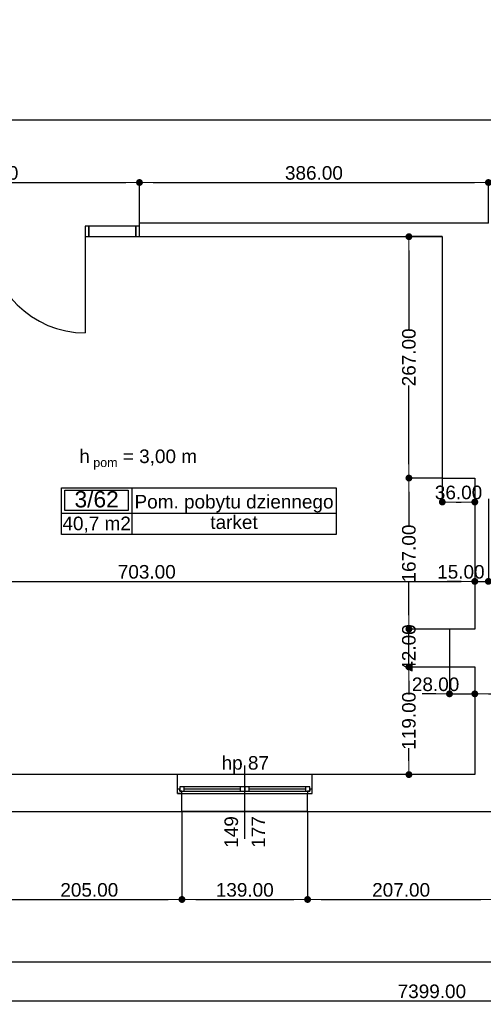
# Model space of a CAD drawing. Header units: millimetres. Extents: x -175445 to -20415, y -559200 to 231527.
# Tile 162 of 256: x -114806 to -109677, y -116408 to -105517. Entities that reach past the tile are written whole.
import ezdxf
from ezdxf.enums import TextEntityAlignment as Align

# ---------------------------------------------------------------- set-up
doc = ezdxf.new("R2010")
doc.units = ezdxf.units.MM
doc.header["$MEASUREMENT"] = 0
for name, color, linetype in [('Drzwi', 7, 'Continuous'), ('Obiekt', 7, 'Continuous'), ('Okno', 7, 'Continuous'), ('Płaszczyzna odcinająca', 7, 'Continuous'), ('Strefa', 7, 'Continuous'), ('Strop', 7, 'Continuous'), ('Słup', 7, 'Continuous'), ('Tekst', 7, 'Continuous'), ('Wymiary', 63, 'Continuous'), ('Ściana', 7, 'Continuous')]:
    doc.layers.add(name, color=color, linetype=linetype)
doc.styles.add('Arial', font='txt')
doc.styles.add('Times new roman', font='txt')
doc.dimstyles.new('GENERATED_STYLE__1', dxfattribs={"dimtxt": 150, "dimasz": 152, "dimexe": 0.18, "dimexo": 0, "dimgap": 0.09, "dimtad": 1, "dimtih": 1, "dimtoh": 1, "dimlfac": 0.1, "dimzin": 0, "dimdsep": 46, "dimtxsty": 'Arial', "dimblk": 'ARROWHEAD_11', "dimblk1": 'ARROWHEAD_11', "dimblk2": 'ARROWHEAD_11', "dimcen": 0.09, "dimclrd": 114, "dimclre": 114, "dimclrt": 114, "dimazin": 0, "dimtfac": 1, "dimtdec": 4, "dimtmove": 0, "dimatfit": 3, "dimfxl": 1, "dimtolj": 1, "dimtzin": 0, "dimarcsym": 0})
doc.dimstyles.new('GENERATED_STYLE__3', dxfattribs={"dimtxt": 150, "dimasz": 152, "dimexe": 0.18, "dimexo": 0, "dimgap": 0.09, "dimtad": 1, "dimlfac": 0.1, "dimzin": 0, "dimdsep": 46, "dimtxsty": 'Arial', "dimblk": 'ARROWHEAD_11', "dimblk1": 'ARROWHEAD_11', "dimblk2": 'ARROWHEAD_11', "dimcen": 0.09, "dimclrd": 114, "dimclre": 114, "dimclrt": 114, "dimazin": 0, "dimtfac": 1, "dimtdec": 4, "dimtmove": 2, "dimatfit": 3, "dimfxl": 1, "dimtolj": 1, "dimtzin": 0, "dimarcsym": 0})

# ---------------------------------------------------------------- blocks, each defined once
blk = doc.blocks.new('Pom. pobytu dziennego_3_62_64', base_point=(-107872, 17939))
at = {"layer": 'Strefa'}
for p, q in [((-108651, 18222), (-105612, 18222)), ((-108651, 17704), (-108651, 18222)), ((-108613, 18196), (-107911, 18196)), ((-108613, 17970), (-108613, 18196)), ((-107911, 18196), (-107911, 17970)), ((-107872, 18222), (-107872, 17704)), ((-105612, 18222), (-105612, 17704)), ((-107911, 17970), (-108613, 17970)), ((-108651, 17939), (-105612, 17939)), ((-105612, 17704), (-108651, 17704))]:
    blk.add_line(p, q, dxfattribs=at)
at = {"layer": 'Strefa', "style": 'Arial'}
for tag, height, p in [('ROOM_NUMBER', 180, (-108262, 18094)), ('ROOM_NAME', 150, (-106742, 18068)), ('ROOM_CALC_AREA', 150, (-108262, 17827)), ('floor_f', 150, (-106742, 17841))]:
    blk.add_attdef(tag, text='', height=height, dxfattribs=at).set_placement(p, align=Align.MIDDLE_CENTER)
blk = doc.blocks.new('ARROWHEAD_11')
at = {"color": 0, "linetype": 'Continuous', "lineweight": 0}
blk.add_line((0, 0), (-1, 0), dxfattribs=at)
at = {"color": 0, "linetype": 'Continuous', "lineweight": 0, "const_width": 0.25, "flags": 128}
blk.add_lwpolyline([(-0.125, 0, 1), (0.125, 0, 1)], format="xyb", close=True, dxfattribs=at)
blk = doc.blocks.new('*D3246')
at = {"layer": 'Defpoints', "color": 0}
for p in [(-110500, -112677), (-110051, -112677), (-109771, -113867)]:
    blk.add_point(p, dxfattribs=at)
at = {"layer": 'Wymiary', "color": 114, "lineweight": -2}
for p, q in [((-110051, -112677), (-110500, -112677)), ((-110500, -112829), (-110500, -112967)), ((-110500, -113715), (-110500, -113576)), ((-109771, -113867), (-110500, -113867))]:
    blk.add_line(p, q, dxfattribs=at)
at = {"layer": 'Wymiary', "color": 114, "lineweight": -2, "xscale": 152, "yscale": 152, "zscale": 152}
for p, rotation in [((-110500, -112677), 90), ((-110500, -113867), 270)]:
    blk.add_blockref('ARROWHEAD_11', p, dxfattribs=dict(at, rotation=rotation))
at = {"layer": 'Wymiary', "color": 114, "lineweight": 13, "insert": (-110500, -113272), "char_height": 150, "attachment_point": 5, "rotation": 90, "style": 'Arial'}
blk.add_mtext('\\A1;119.00', dxfattribs=at)
blk = doc.blocks.new('*D3247')
at = {"layer": 'Defpoints', "color": 0}
for p in [(-110500, -112257), (-110051, -112257), (-110051, -112677)]:
    blk.add_point(p, dxfattribs=at)
at = {"layer": 'Wymiary', "color": 114, "lineweight": -2}
for p, q in [((-110500, -112105), (-110500, -111953)), ((-110051, -112257), (-110500, -112257)), ((-110500, -112677), (-110500, -112257)), ((-110051, -112677), (-110500, -112677)), ((-110500, -112829), (-110500, -112981))]:
    blk.add_line(p, q, dxfattribs=at)
at = {"layer": 'Wymiary', "color": 114, "lineweight": -2, "xscale": 152, "yscale": 152, "zscale": 152}
for p, rotation in [((-110500, -112257), 270), ((-110500, -112677), 90)]:
    blk.add_blockref('ARROWHEAD_11', p, dxfattribs=dict(at, rotation=rotation))
at = {"layer": 'Wymiary', "color": 114, "lineweight": 13, "insert": (-110500, -112467), "char_height": 150, "attachment_point": 5, "rotation": 90, "style": 'Arial'}
blk.add_mtext('\\A1;42.00', dxfattribs=at)
blk = doc.blocks.new('*D3248')
at = {"layer": 'Defpoints', "color": 0}
for p in [(-110500, -110587), (-110131, -110587), (-110051, -112257)]:
    blk.add_point(p, dxfattribs=at)
at = {"layer": 'Wymiary', "color": 114, "lineweight": -2}
for p, q in [((-110131, -110587), (-110500, -110587)), ((-110500, -110739), (-110500, -111117)), ((-110500, -112105), (-110500, -111726)), ((-110051, -112257), (-110500, -112257))]:
    blk.add_line(p, q, dxfattribs=at)
at = {"layer": 'Wymiary', "color": 114, "lineweight": -2, "xscale": 152, "yscale": 152, "zscale": 152}
for p, rotation in [((-110500, -110587), 90), ((-110500, -112257), 270)]:
    blk.add_blockref('ARROWHEAD_11', p, dxfattribs=dict(at, rotation=rotation))
at = {"layer": 'Wymiary', "color": 114, "lineweight": 13, "insert": (-110500, -111422), "char_height": 150, "attachment_point": 5, "rotation": 90, "style": 'Arial'}
blk.add_mtext('\\A1;167.00', dxfattribs=at)
blk = doc.blocks.new('*D3249')
at = {"layer": 'Defpoints', "color": 0}
for p in [(-110500, -107917), (-110131, -107917), (-110131, -110587)]:
    blk.add_point(p, dxfattribs=at)
at = {"layer": 'Wymiary', "color": 114, "lineweight": -2}
for p, q in [((-110131, -107917), (-110500, -107917)), ((-110500, -108069), (-110500, -108939)), ((-110500, -110435), (-110500, -109564)), ((-110131, -110587), (-110500, -110587))]:
    blk.add_line(p, q, dxfattribs=at)
at = {"layer": 'Wymiary', "color": 114, "lineweight": -2, "xscale": 152, "yscale": 152, "zscale": 152}
for p, rotation in [((-110500, -107917), 90), ((-110500, -110587), 270)]:
    blk.add_blockref('ARROWHEAD_11', p, dxfattribs=dict(at, rotation=rotation))
at = {"layer": 'Wymiary', "color": 114, "lineweight": 13, "insert": (-110500, -109252), "char_height": 150, "attachment_point": 5, "rotation": 90, "style": 'Arial'}
blk.add_mtext('\\A1;267.00', dxfattribs=at)
blk = doc.blocks.new('*D3251')
at = {"layer": 'Defpoints', "color": 0}
for p in [(-110051, -112677), (-109771, -112677), (-109771, -112974)]:
    blk.add_point(p, dxfattribs=at)
at = {"layer": 'Wymiary', "color": 114, "lineweight": -2}
for p, q in [((-110051, -112677), (-110051, -112974)), ((-109771, -112677), (-109771, -112974)), ((-110203, -112974), (-110355, -112974)), ((-110051, -112974), (-109771, -112974)), ((-109619, -112974), (-109467, -112974))]:
    blk.add_line(p, q, dxfattribs=at)
at = {"layer": 'Wymiary', "color": 114, "lineweight": -2, "xscale": 152, "yscale": 152, "zscale": 152}
blk.add_blockref('ARROWHEAD_11', (-110051, -112974), dxfattribs=at)
at = {"layer": 'Wymiary', "color": 114, "lineweight": -2, "xscale": 152, "yscale": 152, "zscale": 152, "rotation": 180}
blk.add_blockref('ARROWHEAD_11', (-109771, -112974), dxfattribs=at)
at = {"layer": 'Wymiary', "color": 114, "lineweight": 13, "insert": (-110205, -112869), "char_height": 150, "attachment_point": 5, "style": 'Arial'}
blk.add_mtext('\\A1;28.00', dxfattribs=at)
blk = doc.blocks.new('*D3252')
at = {"layer": 'Defpoints', "color": 0}
for p in [(-110131, -110587), (-109771, -110587), (-109771, -110852)]:
    blk.add_point(p, dxfattribs=at)
at = {"layer": 'Wymiary', "color": 114, "lineweight": -2}
for p, q in [((-110131, -110587), (-110131, -110852)), ((-109771, -110587), (-109771, -110852)), ((-109979, -110852), (-109923, -110852))]:
    blk.add_line(p, q, dxfattribs=at)
at = {"layer": 'Wymiary', "color": 114, "lineweight": -2, "xscale": 152, "yscale": 152, "zscale": 152, "rotation": 180}
blk.add_blockref('ARROWHEAD_11', (-110131, -110852), dxfattribs=at)
at = {"layer": 'Wymiary', "color": 114, "lineweight": -2, "xscale": 152, "yscale": 152, "zscale": 152}
blk.add_blockref('ARROWHEAD_11', (-109771, -110852), dxfattribs=at)
at = {"layer": 'Wymiary', "color": 114, "lineweight": 13, "insert": (-109951, -110747), "char_height": 150, "attachment_point": 5, "style": 'Arial'}
blk.add_mtext('\\A1;36.00', dxfattribs=at)
blk = doc.blocks.new('*D3788')
at = {"layer": 'Defpoints', "color": 0}
for p in [(-113481, -107318), (-116801, -107767), (-113481, -107767)]:
    blk.add_point(p, dxfattribs=at)
at = {"layer": 'Wymiary', "color": 114, "lineweight": -2}
for p, q in [((-116801, -107767), (-116801, -107318)), ((-116649, -107318), (-113633, -107318)), ((-113481, -107767), (-113481, -107318))]:
    blk.add_line(p, q, dxfattribs=at)
at = {"layer": 'Wymiary', "color": 114, "lineweight": -2, "xscale": 152, "yscale": 152, "zscale": 152, "rotation": 180}
blk.add_blockref('ARROWHEAD_11', (-116801, -107318), dxfattribs=at)
at = {"layer": 'Wymiary', "color": 114, "lineweight": -2, "xscale": 152, "yscale": 152, "zscale": 152}
blk.add_blockref('ARROWHEAD_11', (-113481, -107318), dxfattribs=at)
at = {"layer": 'Wymiary', "color": 114, "lineweight": 13, "insert": (-115141, -107213), "char_height": 150, "attachment_point": 5, "style": 'Arial'}
blk.add_mtext('\\A1;332.00', dxfattribs=at)
blk = doc.blocks.new('*D3789')
at = {"layer": 'Defpoints', "color": 0}
for p in [(-109621, -107318), (-113481, -107767), (-109621, -107767)]:
    blk.add_point(p, dxfattribs=at)
at = {"layer": 'Wymiary', "color": 114, "lineweight": -2}
for p, q in [((-113481, -107767), (-113481, -107318)), ((-113329, -107318), (-109773, -107318)), ((-109621, -107767), (-109621, -107318))]:
    blk.add_line(p, q, dxfattribs=at)
at = {"layer": 'Wymiary', "color": 114, "lineweight": -2, "xscale": 152, "yscale": 152, "zscale": 152, "rotation": 180}
blk.add_blockref('ARROWHEAD_11', (-113481, -107318), dxfattribs=at)
at = {"layer": 'Wymiary', "color": 114, "lineweight": -2, "xscale": 152, "yscale": 152, "zscale": 152}
blk.add_blockref('ARROWHEAD_11', (-109621, -107318), dxfattribs=at)
at = {"layer": 'Wymiary', "color": 114, "lineweight": 13, "insert": (-111551, -107213), "char_height": 150, "attachment_point": 5, "style": 'Arial'}
blk.add_mtext('\\A1;386.00', dxfattribs=at)
blk = doc.blocks.new('*D3839')
at = {"layer": 'Defpoints', "color": 0}
for p in [(-109771, -110817), (-116801, -111222), (-109771, -111730)]:
    blk.add_point(p, dxfattribs=at)
at = {"layer": 'Wymiary', "color": 114, "lineweight": -2}
for p, q in [((-109771, -110817), (-109771, -111730)), ((-116801, -111222), (-116801, -111730)), ((-116649, -111730), (-109923, -111730))]:
    blk.add_line(p, q, dxfattribs=at)
at = {"layer": 'Wymiary', "color": 114, "lineweight": -2, "xscale": 152, "yscale": 152, "zscale": 152, "rotation": 180}
blk.add_blockref('ARROWHEAD_11', (-116801, -111730), dxfattribs=at)
at = {"layer": 'Wymiary', "color": 114, "lineweight": -2, "xscale": 152, "yscale": 152, "zscale": 152}
blk.add_blockref('ARROWHEAD_11', (-109771, -111730), dxfattribs=at)
at = {"layer": 'Wymiary', "color": 114, "lineweight": 13, "insert": (-113400, -111625), "char_height": 150, "attachment_point": 5, "style": 'Arial'}
blk.add_mtext('\\A1;703.00', dxfattribs=at)
blk = doc.blocks.new('*D3840')
at = {"layer": 'Defpoints', "color": 0}
for p in [(-109771, -110817), (-109621, -110817), (-109621, -111730)]:
    blk.add_point(p, dxfattribs=at)
at = {"layer": 'Wymiary', "color": 114, "lineweight": -2}
for p, q in [((-109771, -110817), (-109771, -111730)), ((-109621, -110817), (-109621, -111730)), ((-109923, -111730), (-110075, -111730)), ((-109771, -111730), (-109621, -111730)), ((-109469, -111730), (-109317, -111730))]:
    blk.add_line(p, q, dxfattribs=at)
at = {"layer": 'Wymiary', "color": 114, "lineweight": -2, "xscale": 152, "yscale": 152, "zscale": 152}
blk.add_blockref('ARROWHEAD_11', (-109771, -111730), dxfattribs=at)
at = {"layer": 'Wymiary', "color": 114, "lineweight": -2, "xscale": 152, "yscale": 152, "zscale": 152, "rotation": 180}
blk.add_blockref('ARROWHEAD_11', (-109621, -111730), dxfattribs=at)
at = {"layer": 'Wymiary', "color": 114, "lineweight": 13, "insert": (-109925, -111625), "char_height": 150, "attachment_point": 5, "style": 'Arial'}
blk.add_mtext('\\A1;15.00', dxfattribs=at)
blk = doc.blocks.new('*D3886')
at = {"layer": 'Defpoints', "color": 0}
for p in [(-115061, -114077), (-113011, -114277), (-113011, -115248)]:
    blk.add_point(p, dxfattribs=at)
at = {"layer": 'Wymiary', "color": 114, "lineweight": -2}
for p, q in [((-115061, -114077), (-115061, -115248)), ((-113011, -114277), (-113011, -115248)), ((-114909, -115248), (-113163, -115248))]:
    blk.add_line(p, q, dxfattribs=at)
at = {"layer": 'Wymiary', "color": 114, "lineweight": -2, "xscale": 152, "yscale": 152, "zscale": 152, "rotation": 180}
blk.add_blockref('ARROWHEAD_11', (-115061, -115248), dxfattribs=at)
at = {"layer": 'Wymiary', "color": 114, "lineweight": -2, "xscale": 152, "yscale": 152, "zscale": 152}
blk.add_blockref('ARROWHEAD_11', (-113011, -115248), dxfattribs=at)
at = {"layer": 'Wymiary', "color": 114, "lineweight": 13, "insert": (-114036, -115143), "char_height": 150, "attachment_point": 5, "style": 'Arial'}
blk.add_mtext('\\A1;205.00', dxfattribs=at)
blk = doc.blocks.new('*D3887')
at = {"layer": 'Defpoints', "color": 0}
for p in [(-113011, -114277), (-111621, -114277), (-111621, -115248)]:
    blk.add_point(p, dxfattribs=at)
at = {"layer": 'Wymiary', "color": 114, "lineweight": -2}
for p, q in [((-113011, -114277), (-113011, -115248)), ((-111621, -114277), (-111621, -115248)), ((-112859, -115248), (-111773, -115248))]:
    blk.add_line(p, q, dxfattribs=at)
at = {"layer": 'Wymiary', "color": 114, "lineweight": -2, "xscale": 152, "yscale": 152, "zscale": 152, "rotation": 180}
blk.add_blockref('ARROWHEAD_11', (-113011, -115248), dxfattribs=at)
at = {"layer": 'Wymiary', "color": 114, "lineweight": -2, "xscale": 152, "yscale": 152, "zscale": 152}
blk.add_blockref('ARROWHEAD_11', (-111621, -115248), dxfattribs=at)
at = {"layer": 'Wymiary', "color": 114, "lineweight": 13, "insert": (-112316, -115143), "char_height": 150, "attachment_point": 5, "style": 'Arial'}
blk.add_mtext('\\A1;139.00', dxfattribs=at)
blk = doc.blocks.new('*D3888')
at = {"layer": 'Defpoints', "color": 0}
for p in [(-109551, -114077), (-111621, -114277), (-109551, -115248)]:
    blk.add_point(p, dxfattribs=at)
at = {"layer": 'Wymiary', "color": 114, "lineweight": -2}
for p, q in [((-109551, -114077), (-109551, -115248)), ((-111621, -114277), (-111621, -115248)), ((-111469, -115248), (-109703, -115248))]:
    blk.add_line(p, q, dxfattribs=at)
at = {"layer": 'Wymiary', "color": 114, "lineweight": -2, "xscale": 152, "yscale": 152, "zscale": 152, "rotation": 180}
blk.add_blockref('ARROWHEAD_11', (-111621, -115248), dxfattribs=at)
at = {"layer": 'Wymiary', "color": 114, "lineweight": -2, "xscale": 152, "yscale": 152, "zscale": 152}
blk.add_blockref('ARROWHEAD_11', (-109551, -115248), dxfattribs=at)
at = {"layer": 'Wymiary', "color": 114, "lineweight": 13, "insert": (-110586, -115143), "char_height": 150, "attachment_point": 5, "style": 'Arial'}
blk.add_mtext('\\A1;207.00', dxfattribs=at)
blk = doc.blocks.new('*D3905')
at = {"layer": 'Defpoints', "color": 0}
for p in [(-147241, -114276), (-102221, -114277), (-102221, -115938)]:
    blk.add_point(p, dxfattribs=at)
at = {"layer": 'Wymiary', "color": 114, "lineweight": -2}
for p, q in [((-147241, -114276), (-147241, -115938)), ((-102221, -114277), (-102221, -115938)), ((-147089, -115938), (-102373, -115938))]:
    blk.add_line(p, q, dxfattribs=at)
at = {"layer": 'Wymiary', "color": 114, "lineweight": -2, "xscale": 152, "yscale": 152, "zscale": 152, "rotation": 180}
blk.add_blockref('ARROWHEAD_11', (-147241, -115938), dxfattribs=at)
at = {"layer": 'Wymiary', "color": 114, "lineweight": -2, "xscale": 152, "yscale": 152, "zscale": 152}
blk.add_blockref('ARROWHEAD_11', (-102221, -115938), dxfattribs=at)
at = {"layer": 'Wymiary', "color": 114, "lineweight": 13, "insert": (-124731, -115833), "char_height": 150, "attachment_point": 5, "style": 'Arial'}
blk.add_mtext('\\A1;4502.00', dxfattribs=at)
blk = doc.blocks.new('*D3912')
at = {"layer": 'Defpoints', "color": 0}
for p in [(-73251, -108357), (-147241, -114276), (-73251, -116370)]:
    blk.add_point(p, dxfattribs=at)
at = {"layer": 'Wymiary', "color": 114, "lineweight": -2}
for p, q in [((-73251, -108357), (-73251, -116370)), ((-147241, -114276), (-147241, -116370)), ((-147089, -116370), (-73403, -116370))]:
    blk.add_line(p, q, dxfattribs=at)
at = {"layer": 'Wymiary', "color": 114, "lineweight": -2, "xscale": 152, "yscale": 152, "zscale": 152, "rotation": 180}
blk.add_blockref('ARROWHEAD_11', (-147241, -116370), dxfattribs=at)
at = {"layer": 'Wymiary', "color": 114, "lineweight": -2, "xscale": 152, "yscale": 152, "zscale": 152}
blk.add_blockref('ARROWHEAD_11', (-73251, -116370), dxfattribs=at)
at = {"layer": 'Wymiary', "color": 114, "lineweight": 13, "insert": (-110246, -116265), "char_height": 150, "attachment_point": 5, "style": 'Arial'}
blk.add_mtext('\\A1;7399.00', dxfattribs=at)

msp = doc.modelspace()

# ---------------------------------------------------------------- linework, layer by layer
at = {"layer": 'Drzwi'}
for p, q in [((-114040.722, -107801.604), (-114080.722, -107801.604)), ((-114080.722, -107801.604), (-114080.722, -107916.604)), ((-113520.722, -107801.604), (-114040.722, -107801.604)), ((-114040.722, -107801.604), (-114040.722, -107916.604)), ((-114040.722, -107916.604), (-114040.722, -107801.604)), ((-113520.722, -107916.604), (-113520.722, -107801.604)), ((-113480.722, -107801.604), (-113520.722, -107801.604)), ((-113520.722, -107801.604), (-113520.722, -107916.604)), ((-113480.722, -107916.604), (-113480.722, -107801.604)), ((-113480.722, -107916.604), (-113480.722, -107801.604)), ((-114080.722, -107916.604), (-114040.722, -107916.604)), ((-114080.722, -107916.604), (-114080.722, -108981.604)), ((-114040.722, -107916.604), (-113520.722, -107916.604)), ((-113520.722, -107916.604), (-113480.722, -107916.604))]:
    msp.add_line(p, q, dxfattribs=at)
msp.add_arc((-114080.722, -107916.604), 1065, 180, 270, dxfattribs=at)
at = {"layer": 'Obiekt'}
msp.add_line((-112315.722, -114576.604), (-112315.722, -113766.604), dxfattribs=at)
at = {"layer": 'Okno'}
for p, q in [((-111570.722, -113866.604), (-113060.722, -113866.604)), ((-112985.722, -114001.604), (-113035.722, -114001.604)), ((-113035.722, -114001.604), (-113035.722, -114051.604)), ((-112365.722, -114001.604), (-112985.722, -114001.604)), ((-112985.722, -114051.604), (-112985.722, -114001.604)), ((-112365.722, -114001.604), (-112985.722, -114001.604)), ((-112315.722, -114001.604), (-112365.722, -114001.604)), ((-112365.722, -114001.604), (-112365.722, -114051.604)), ((-112265.722, -114001.604), (-112315.722, -114001.604)), ((-112315.722, -114001.604), (-112315.722, -114051.604)), ((-112315.722, -114051.604), (-112315.722, -114001.604)), ((-111645.722, -114001.604), (-112265.722, -114001.604)), ((-112265.722, -114051.604), (-112265.722, -114001.604)), ((-111645.722, -114001.604), (-112265.722, -114001.604)), ((-111595.722, -114001.604), (-111645.722, -114001.604)), ((-111645.722, -114001.604), (-111645.722, -114051.604)), ((-111595.722, -114051.604), (-111595.722, -114001.604)), ((-113035.722, -114026.604), (-113060.722, -114026.604)), ((-113060.722, -114076.604), (-113060.722, -114026.604)), ((-113060.722, -114076.604), (-113010.722, -114076.604)), ((-113010.722, -114076.604), (-113060.722, -114076.604)), ((-113035.722, -114051.604), (-113035.722, -114026.604)), ((-113010.722, -114051.604), (-113035.722, -114051.604)), ((-113035.722, -114051.604), (-112985.722, -114051.604)), ((-113010.722, -114076.604), (-113010.722, -114051.604)), ((-113010.722, -114076.604), (-112315.722, -114076.604)), ((-112365.722, -114026.604), (-112985.722, -114026.604)), ((-112985.722, -114051.604), (-112365.722, -114051.604)), ((-112365.722, -114051.604), (-112315.722, -114051.604)), ((-112315.722, -114051.604), (-112265.722, -114051.604)), ((-112315.722, -114076.604), (-111620.722, -114076.604)), ((-111645.722, -114026.604), (-112265.722, -114026.604)), ((-112265.722, -114051.604), (-111645.722, -114051.604)), ((-111645.722, -114051.604), (-111595.722, -114051.604)), ((-111595.722, -114051.604), (-111620.722, -114051.604)), ((-111620.722, -114051.604), (-111620.722, -114076.604)), ((-111620.722, -114076.604), (-111570.722, -114076.604)), ((-111620.722, -114076.604), (-111570.722, -114076.604)), ((-111570.722, -114026.604), (-111595.722, -114026.604)), ((-111595.722, -114026.604), (-111595.722, -114051.604)), ((-111570.722, -114076.604), (-111570.722, -114026.604)), ((-111620.722, -114276.604), (-113010.722, -114276.604))]:
    msp.add_line(p, q, dxfattribs=at)
at = {"layer": 'Płaszczyzna odcinająca'}
msp.add_line((-72997.99, -106628.897), (-170770.681, -106628.897), dxfattribs=at)
at = {"layer": 'Strop', "flags": 128}
msp.add_lwpolyline([(-145950.766, -114276.565), (-102220.766, -114276.565), (-102220.766, -112869.769), (-102220.766, -112866.565), (-86970.765, -112866.565), (-80500.722, -112866.565), (-80500.722, -108356.645), (-73250.715, -108356.645), (-73250.715, -107080.605), (-73250.715, -105060.605), (-73250.715, -104443.284, 0.031963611), (-87766.262, -96042.647, 0.000522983), (-87996.035, -95934.358, 0.001988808), (-88871.874, -95526.952, 0.03139835), (-102840.651, -90213.64, 0.034912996), (-120656.111, -86030.364), (-120656.106, -86030.333), (-120656.209, -86030.316, 0.026147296), (-131693.029, -84820.632), (-135966.978, -84618.624, 0.006018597)], format="xyb", dxfattribs=at)
at = {"layer": 'Słup'}
for p, q in [((-110130.722, -107916.605), (-110130.722, -110586.604)), ((-110130.722, -110586.604), (-109770.722, -110586.604)), ((-109770.722, -112256.604), (-110050.722, -112256.604)), ((-110050.722, -112256.604), (-110050.722, -112676.604)), ((-110050.722, -112676.604), (-109770.722, -112676.604))]:
    msp.add_line(p, q, dxfattribs=at)
at = {"layer": 'Ściana'}
for p, q in [((-113480.722, -107801.604), (-113480.722, -107766.604)), ((-113480.722, -107916.604), (-113480.722, -107801.604)), ((-113060.722, -114026.604), (-113060.722, -113866.604)), ((-111570.722, -114026.604), (-111570.722, -113866.604)), ((-113060.722, -114076.604), (-113060.722, -114026.604)), ((-113010.722, -114076.604), (-113060.722, -114076.604)), ((-113010.722, -114276.604), (-113010.722, -114076.604)), ((-111620.722, -114276.604), (-111620.722, -114076.604)), ((-111620.722, -114076.604), (-111570.722, -114076.604)), ((-111570.722, -114076.604), (-111570.722, -114026.604))]:
    msp.add_line(p, q, dxfattribs=at)
at = {"layer": 'Ściana', "flags": 128}
for points in [[(-109620.722, -107766.604), (-113480.722, -107766.604)], [(-113480.722, -107916.604), (-110130.722, -107916.604)], [(-109770.722, -110586.604), (-109770.722, -112256.604)], [(-109770.722, -112676.604), (-109770.722, -113866.604)], [(-113060.722, -113866.604), (-115060.722, -113866.604)], [(-109770.722, -113866.604), (-111570.722, -113866.604)], [(-115110.722, -114276.604), (-113010.722, -114276.604)], [(-111620.722, -114276.604), (-109500.722, -114276.604)]]:
    msp.add_lwpolyline(points, dxfattribs=at)

# ---------------------------------------------------------------- block references
at = {"layer": 'Strefa'}
ref = msp.add_blockref('Pom. pobytu dziennego_3_62_64', (-113565.2, -110976.6), dxfattribs=at)
ref.add_attrib('ROOM_NAME', 'Pom. pobytu dziennego', dxfattribs={"color": 7, "height": 150, "style": 'Arial'}).set_placement((-112434.795, -110848.2), align=Align.MIDDLE_CENTER)
ref.add_attrib('ROOM_NUMBER', '3/62', dxfattribs={"color": 7, "height": 180, "style": 'Arial'}).set_placement((-113954.72, -110821.652), align=Align.MIDDLE_CENTER)
ref.add_attrib('ROOM_CALC_AREA', '40,7 m2', dxfattribs={"color": 7, "height": 150, "style": 'Arial'}).set_placement((-113954.72, -111088.654), align=Align.MIDDLE_CENTER)
ref.add_attrib('floor_f', 'tarket', dxfattribs={"color": 7, "height": 150, "style": 'Arial'}).set_placement((-112434.795, -111075.283), align=Align.MIDDLE_CENTER)

# ---------------------------------------------------------------- texts
at = {"layer": 'Obiekt', "insert": (-112572.18, -113857.437), "char_height": 150, "attachment_point": 7, "style": 'Arial'}
msp.add_mtext('\\A1;{\\fArial|b0|i0|c238|p38;hp 87}', dxfattribs=at)
at = {"layer": 'Obiekt', "char_height": 150, "attachment_point": 7, "rotation": 90, "style": 'Arial'}
for s, insert in [('\\A1;{\\fArial|b0|i0|c238|p38;149}', (-112388.255, -114676.604)), ('\\A1;{\\fArial|b0|i0|c238|p38;177}', (-112090.723, -114676.604))]:
    msp.add_mtext(s, dxfattribs=dict(at, insert=insert))
at = {"layer": 'Tekst', "insert": (-113495.451, -110227.306), "char_height": 150, "attachment_point": 2, "style": 'Times new roman'}
msp.add_mtext('\\A1;{\\fArial|b0|i0|c0|p38;h\\fArial|b0|i0|c0|p38;\\A1{\\H.66x;\\S ^  pom;}\\fArial|b0|i0|c0|p38; = 3,00 m}', dxfattribs=at)

# ---------------------------------------------------------------- dimensions: what is measured, and where the dimension line sits
at = {"layer": 'Wymiary', "color": 114, "lineweight": 13}
for base, p1, p2, picture, middle in [((-113480.722, -107317.915), (-116800.722, -107766.604), (-113480.722, -107766.604), '*D3788', (-115140.722, -107212.915)), ((-109620.722, -107317.915), (-113480.722, -107766.604), (-109620.722, -107766.604), '*D3789', (-111550.722, -107212.915)), ((-73250.715, -116369.739), (-147240.722, -114276.449), (-73250.715, -108356.645), '*D3912', (-110245.718, -116264.739)), ((-109770.722, -110852.224), (-110130.722, -110586.604), (-109770.722, -110586.604), '*D3252', (-109950.722, -110747.224)), ((-109770.722, -111729.713), (-116800.722, -111221.604), (-109770.722, -110816.604), '*D3839', (-113399.551, -111624.713)), ((-109620.722, -111729.713), (-109770.722, -110816.604), (-109620.722, -110816.604), '*D3840', (-109924.551, -111624.713)), ((-109770.722, -112974.059), (-110050.722, -112676.604), (-109770.722, -112676.604), '*D3251', (-110204.551, -112869.059)), ((-113010.722, -115247.817), (-115060.722, -114076.604), (-113010.722, -114276.604), '*D3886', (-114035.722, -115142.817)), ((-109550.722, -115247.817), (-111620.722, -114276.604), (-109550.722, -114076.604), '*D3888', (-110585.722, -115142.817)), ((-102220.722, -115937.59), (-147240.722, -114276.449), (-102220.722, -114276.604), '*D3905', (-124730.722, -115832.59)), ((-111620.722, -115247.817), (-113010.722, -114276.604), (-111620.722, -114276.604), '*D3887', (-112315.722, -115142.817))]:
    dim = msp.add_linear_dim(base=base, p1=p1, p2=p2, dimstyle='GENERATED_STYLE__3', dxfattribs=at)
    dim.commit()
    dim.dimension.update_dxf_attribs({"geometry": picture, "text_midpoint": middle, "dimtype": 160})
for base, p1, p2, picture, middle in [((-110499.907, -107916.604), (-110130.722, -110586.604), (-110130.722, -107916.604), '*D3249', (-110499.907, -109251.604)), ((-110499.907, -110586.604), (-110050.722, -112256.604), (-110130.722, -110586.604), '*D3248', (-110499.907, -111421.604)), ((-110499.907, -112256.604), (-110050.722, -112676.604), (-110050.722, -112256.604), '*D3247', (-110499.907, -112466.604)), ((-110499.907, -112676.604), (-109770.722, -113866.604), (-110050.722, -112676.604), '*D3246', (-110499.907, -113271.604))]:
    dim = msp.add_linear_dim(base=base, p1=p1, p2=p2, angle=90, dimstyle='GENERATED_STYLE__1', dxfattribs=at)
    dim.commit()
    dim.dimension.update_dxf_attribs({"geometry": picture, "text_midpoint": middle, "dimtype": 160, "text_rotation": 90})

doc.saveas('drawing.dxf')
